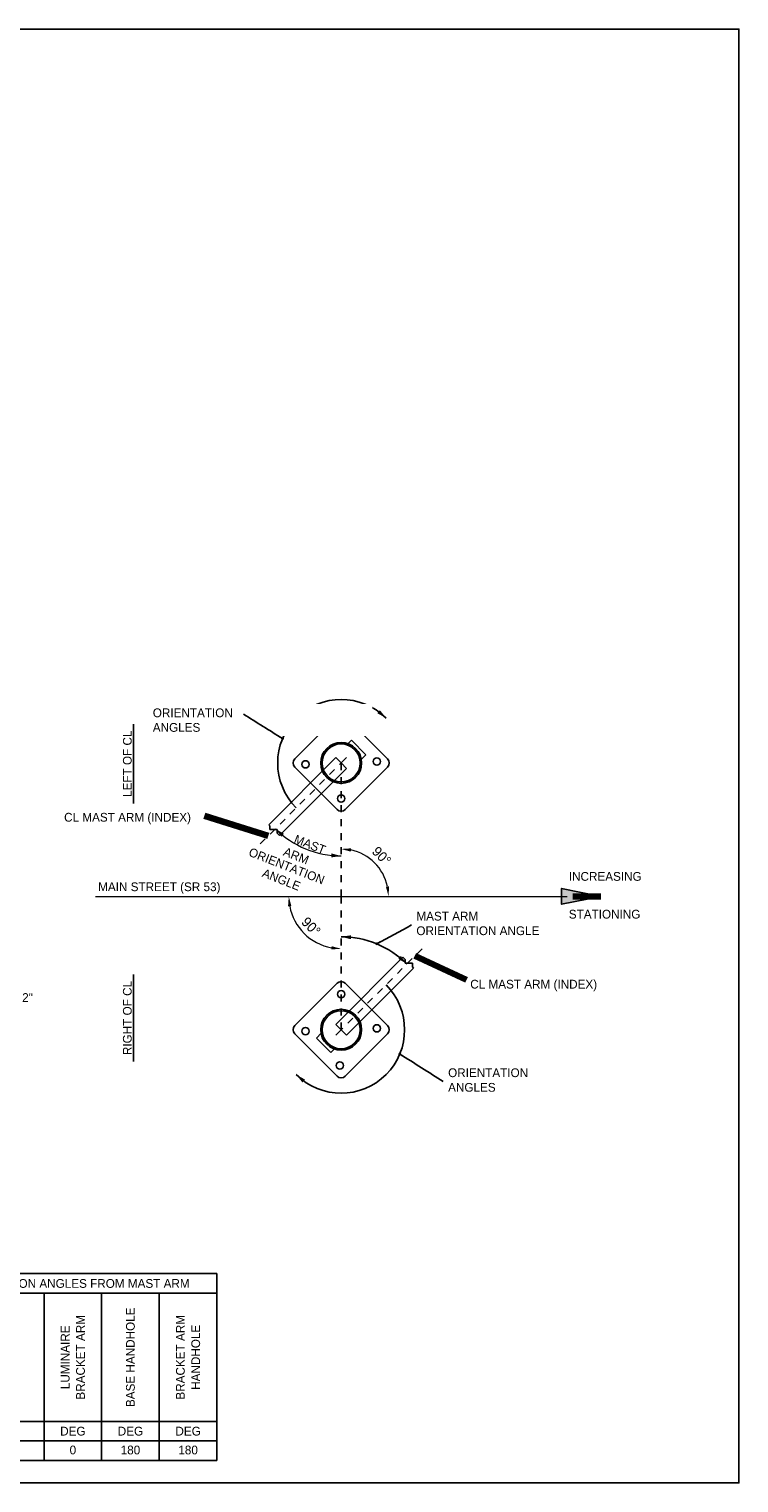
# Model space of a CAD drawing. Header units: feet. Extents: x -492 to 183, y -138 to 535.
# Tile 13 of 14: x 84 to 94, y -138 to -117. Entities that reach past the tile are written whole.
import ezdxf
from ezdxf import colors
from ezdxf.entities.mleader import LeaderData, LeaderLine
from ezdxf.enums import TextEntityAlignment as Align
from ezdxf.math import Vec2, Vec3

# ---------------------------------------------------------------- set-up
doc = ezdxf.new("R2010")
doc.units = ezdxf.units.FT
doc.header["$MEASUREMENT"] = 0
doc.linetypes.add('DGN Style 4', pattern=[0.027369, 0.013684, -0.006842, 0, -0.006842])
doc.layers.add('COLUMNS', color=6, linetype='Continuous', plot=False)
for name, color, linetype in [('SH_Data', 7, 'Continuous'), ('SH_Text', 9, 'Continuous'), ('ST_Details', 4, 'Continuous'), ('TEXT-DED', 10, 'Continuous')]:
    doc.layers.add(name, color=color, linetype=linetype)
doc.styles.add('Slanted-Normal', font='font31.shx', dxfattribs={"height": 0.14})
doc.styles.add('Slanted-Normal LS 0.50', font='ISO_FONTRIGHT.shx', dxfattribs={"height": 0.14})
doc.styles.add('Slanted-Normal LS 0.50_0', font='ISO_FONTRIGHT.shx')
doc.styles.add('Style-ISO_FONTRIGHT', font='ISO_FONTRIGHT.shx')
doc.dimstyles.new('Dec Slant 0', dxfattribs={"dimtxt": 0.2, "dimasz": 0.2, "dimexe": 0.1, "dimexo": 0.1, "dimgap": 0.1, "dimtad": 1, "dimdec": 0, "dimzin": 3, "dimdsep": 46, "dimtxsty": 'Slanted-Normal LS 0.50', "dimcen": 0.09, "dimclrd": 97, "dimclre": 97, "dimclrt": 7, "dimadec": 0, "dimazin": 3, "dimtfac": 1, "dimtdec": 0, "dimtofl": 0, "dimtmove": 1, "dimatfit": 1, "dimfxl": 1, "dimtzin": 3, "dimlwd": 0, "dimlwe": 0, "dimarcsym": 0})
doc.dimstyles.new('Dec-0  Slanted', dxfattribs={"dimtxt": 0.14, "dimasz": 0.14, "dimexe": 0.07, "dimexo": 0.07, "dimgap": 0.07, "dimtad": 1, "dimdec": 0, "dimzin": 3, "dimdsep": 46, "dimtxsty": 'Slanted-Normal', "dimblk": 'Dim1', "dimcen": 0, "dimclrd": 95, "dimclre": 95, "dimclrt": 7, "dimaunit": 1, "dimadec": 5, "dimazin": 3, "dimtfac": 1, "dimtdec": 0, "dimtmove": 1, "dimatfit": 0, "dimldrblk": 'Dim1', "dimfxl": 1, "dimtolj": 1, "dimtzin": 0, "dimlwd": -1, "dimlwe": -1, "dimarcsym": 0})

# ---------------------------------------------------------------- blocks, each defined once
blk = doc.blocks.new('Dim1')
h = blk.add_hatch(color=4)
h.dxf.hatch_style = 1
h.paths.add_polyline_path([(0, 0), (-1, -0.2), (-1, 0.2)])
at = {"color": 4}
blk.add_lwpolyline([(0, 0), (-1, -0.2), (-1, 0.2), (0, 0)], dxfattribs=at)
blk = doc.blocks.new('TerminatorDot')
at = {"color": 0, "linetype": 'ByBlock', "lineweight": -2}
blk.add_line((0, 0), (-1, 0), dxfattribs=at)
at = {"color": 0, "linetype": 'ByBlock', "lineweight": -2, "const_width": 0.5}
blk.add_lwpolyline([(-0.0625, 0, 1), (0.0625, 0, 1)], format="xyb", close=True, dxfattribs=at)
blk = doc.blocks.new('*D1084')
at = {"layer": 'Defpoints', "color": 0, "transparency": 16777216}
for p in [(88.256, -127.793), (88.842, -129.359), (88.256, -129.697), (91.482, -129.697)]:
    blk.add_point(p, dxfattribs=at)
at = {"layer": 'TEXT-DED', "color": 97, "lineweight": 0, "transparency": 16777216}
blk.add_arc((88.256, -129.697), 0.676, 11.8836, 78.1164, dxfattribs=at)
at = {"layer": 'TEXT-DED', "color": 97, "transparency": 16777216}
for points in [[(88.393, -129.059), (88.398, -129.012), (88.256, -129.021)], [(88.941, -129.555), (88.895, -129.56), (88.932, -129.697)]]:
    blk.add_solid(points, dxfattribs=at)
at = {"layer": 'TEXT-DED', "transparency": 16777216, "insert": (88.833, -129.12), "char_height": 0.14, "attachment_point": 5, "rotation": 315, "style": 'Slanted-Normal'}
blk.add_mtext('90°', dxfattribs=at)
blk = doc.blocks.new('*D1085')
at = {"layer": 'Defpoints', "color": 0, "transparency": 16777216}
for p in [(84.75, -129.697), (88.256, -129.697), (87.608, -130.071), (88.256, -131.601)]:
    blk.add_point(p, dxfattribs=at)
at = {"layer": 'TEXT-DED', "color": 97, "lineweight": 0, "transparency": 16777216}
blk.add_arc((88.256, -129.697), 0.748, 190.7423, 259.2577, dxfattribs=at)
at = {"layer": 'TEXT-DED', "color": 97, "transparency": 16777216}
for points in [[(87.498, -129.839), (87.545, -129.834), (87.508, -129.697)], [(88.119, -130.409), (88.115, -130.455), (88.256, -130.445)]]:
    blk.add_solid(points, dxfattribs=at)
at = {"layer": 'TEXT-DED', "transparency": 16777216, "insert": (87.826, -130.127), "char_height": 0.14, "attachment_point": 5, "rotation": 315, "style": 'Slanted-Normal'}
blk.add_mtext('90°', dxfattribs=at)

msp = doc.modelspace()

# ---------------------------------------------------------------- hatches: boundary and pattern name
at = {"layer": 'SH_Text', "linetype": 'Continuous', "lineweight": 0}
h = msp.add_hatch(color=1, dxfattribs=at)
edge = h.paths.add_edge_path()
edge.add_arc((88.764, -130.374), 0.0208, 0, 360)
at = {"layer": 'TEXT-DED'}
h = msp.add_hatch(color=256, dxfattribs=at)
edge = h.paths.add_edge_path()
edge.add_arc((87.419, -127.446), 0.0208, 0, 360)
h = msp.add_hatch(color=256, dxfattribs=at)
edge = h.paths.add_edge_path()
edge.add_arc((89.094, -131.948), 0.0208, 0, 360)

# ---------------------------------------------------------------- linework, layer by layer
at = {"layer": 'SH_Data', "linetype": 'DGN Style 4'}
for p, q in [((87.101, -128.949), (88.256, -127.793)), ((88.333, -127.717), (88.256, -127.793)), ((88.256, -129.697), (88.256, -127.793)), ((88.256, -129.697), (88.256, -131.601)), ((89.412, -130.445), (88.256, -131.601)), ((88.18, -131.677), (88.256, -131.601))]:
    msp.add_line(p, q, dxfattribs=at)
at = {"layer": 'SH_Data', "color": 4, "linetype": 'Continuous', "lineweight": 0}
msp.add_line((84.75, -129.697), (91.482, -129.697), dxfattribs=at)
at = {"layer": 'SH_Data'}
for p, q in [((64.038, -135.082), (86.483, -135.082)), ((86.483, -135.082), (86.483, -137.75)), ((82.369, -135.362), (86.483, -135.362)), ((84.014, -135.362), (84.014, -137.75)), ((84.837, -135.362), (84.837, -137.75)), ((85.66, -135.362), (85.66, -137.75)), ((75.903, -137.19), (86.483, -137.19)), ((64.038, -137.47), (86.483, -137.47)), ((64.038, -137.75), (86.483, -137.75))]:
    msp.add_line(p, q, dxfattribs=at)
at = {"layer": 'SH_Data', "color": 4, "linetype": 'Continuous', "lineweight": 0}
msp.add_solid([(91.963, -129.697), (91.403, -129.585), (91.403, -129.809)], dxfattribs=at)
at = {"layer": 'SH_Text', "color": 97, "linetype": 'Continuous', "lineweight": 0}
msp.add_arc((88.256, -127.793), 1.327, 225.0022, 270, dxfattribs=at)
at = {"layer": 'ST_Details'}
for p, q in [((88.197, -127.13), (87.593, -127.734)), ((88.919, -127.734), (88.315, -127.13)), ((88.403, -127.469), (88.337, -127.536)), ((88.403, -127.469), (88.61, -127.675)), ((88.18, -127.717), (87.222, -128.674)), ((88.256, -127.793), (88.18, -127.717)), ((88.333, -127.87), (88.256, -127.793)), ((88.61, -127.675), (88.543, -127.742)), ((88.333, -127.87), (87.375, -128.827)), ((88.197, -128.456), (87.593, -127.852)), ((88.919, -127.852), (88.315, -128.456)), ((87.222, -128.674), (87.239, -128.692)), ((87.239, -128.742), (87.239, -128.692)), ((87.344, -128.742), (87.239, -128.742)), ((87.344, -128.796), (87.344, -128.742)), ((87.344, -128.796), (87.375, -128.827)), ((88.18, -131.524), (89.137, -130.567)), ((88.333, -131.677), (89.29, -130.72)), ((89.168, -130.598), (89.137, -130.567)), ((89.168, -130.598), (89.168, -130.652)), ((89.168, -130.652), (89.273, -130.652)), ((89.273, -130.652), (89.273, -130.702)), ((89.29, -130.72), (89.273, -130.702)), ((87.593, -131.542), (88.197, -130.938)), ((88.315, -130.938), (88.919, -131.542)), ((88.18, -131.524), (88.256, -131.601)), ((87.593, -131.66), (88.197, -132.264)), ((87.903, -131.719), (87.969, -131.652)), ((87.903, -131.719), (88.109, -131.925)), ((88.256, -131.601), (88.333, -131.677)), ((88.315, -132.264), (88.919, -131.66)), ((88.109, -131.925), (88.175, -131.858))]:
    msp.add_line(p, q, dxfattribs=at)
for centre, radius in [((88.276, -127.283), 0.0521), ((88.256, -127.793), 0.292), ((88.256, -127.793), 0.272), ((87.746, -127.813), 0.0521), ((88.766, -127.773), 0.0521), ((88.256, -128.301), 0.0521), ((88.256, -131.093), 0.0521), ((88.256, -131.601), 0.292), ((88.256, -131.601), 0.272), ((88.766, -131.581), 0.0521), ((87.746, -131.621), 0.0521), ((88.236, -132.111), 0.0521)]:
    msp.add_circle(centre, radius, dxfattribs=at)
for centre, start, end in [((88.256, -127.189), 45, 135), ((87.652, -127.793), 135, 225), ((88.86, -127.793), 315, 45), ((88.256, -128.397), 225, 315), ((88.256, -130.997), 45, 135), ((87.652, -131.601), 135, 225), ((88.86, -131.601), 315, 45), ((88.256, -132.205), 225, 315)]:
    msp.add_arc(centre, 0.0833, start, end, dxfattribs=at)
at = {"layer": 'TEXT-DED'}
for centre, radius, start, end in [((88.256, -127.793), 0.906, 45.0022, 225.0022), ((88.256, -131.601), 1.327, 45.0022, 90), ((88.256, -131.601), 0.906, 225.0022, 45.0022)]:
    msp.add_arc(centre, radius, start, end, dxfattribs=at)
for points in [[(88.809, -127.04), (88.897, -127.152), (88.772, -127.083)], [(88.118, -129.085), (88.256, -129.121), (88.115, -129.141)], [(89.109, -130.548), (89.195, -130.662), (89.072, -130.589)]]:
    msp.add_solid(points, dxfattribs=at)
at = {"layer": 'TEXT-DED', "extrusion": (0, 0, -1)}
for points in [[(-87.403, -128.846), (-87.317, -128.732), (-87.44, -128.805)], [(-88.394, -130.309), (-88.256, -130.273), (-88.397, -130.253)], [(-87.703, -132.354), (-87.615, -132.242), (-87.74, -132.312)]]:
    msp.add_solid(points, dxfattribs=at)

# ---------------------------------------------------------------- texts
at = {"layer": 'TEXT-DED', "style": 'Slanted-Normal'}
for s, p in [('%%U  LEFT OF CL  ', (85.141, -128.371)), ('%%U  RIGHT OF CL  ', (85.141, -132.056))]:
    msp.add_text(s, height=0.125, rotation=90, dxfattribs=at).set_placement(p, align=Align.TOP_LEFT)
for s, p in [('MAST', (87.81, -128.956)), ('ARM', (87.614, -129.118))]:
    msp.add_text(s, height=0.125, rotation=338.6782, dxfattribs=at).set_placement(p, align=Align.MIDDLE_CENTER)
for s, p in [('INCREASING', (91.506, -129.475)), ('MAIN STREET (SR 53)', (84.787, -129.623)), ('STATIONING', (91.506, -130.014))]:
    msp.add_text(s, height=0.125, dxfattribs=at).set_placement(p)
for s, p in [('ORIENTATION ANGLES FROM MAST ARM', (84.426, -135.222)), ('DEG', (84.426, -137.33)), ('DEG', (85.248, -137.33)), ('DEG', (86.071, -137.33)), ('0', (84.426, -137.599)), ('180', (85.248, -137.599)), ('180', (86.071, -137.599))]:
    msp.add_text(s, height=0.125, dxfattribs=at).set_placement(p, align=Align.MIDDLE_CENTER)
at = {"layer": 'TEXT-DED', "insert": (85.567, -127.015), "char_height": 0.125, "width": 3.07079, "attachment_point": 1, "style": 'Slanted-Normal', "bg_fill": 2}
msp.add_mtext('ORIENTATION\\PANGLES', dxfattribs=at)
at = {"layer": 'TEXT-DED', "char_height": 0.125, "attachment_point": 1, "style": 'Slanted-Normal'}
for s, insert, width in [('CL MAST ARM (INDEX)', (84.301, -128.506), 2.19463), ('MAST ARM\\PORIENTATION ANGLE', (89.33, -129.917), 3.07079), ('CL MAST ARM (INDEX)', (90.099, -130.888), 3.07079), ('ORIENTATION\\PANGLES', (89.783, -132.152), 3.07079)]:
    msp.add_mtext(s, dxfattribs=dict(at, insert=insert, width=width))
at = {"layer": 'TEXT-DED', "insert": (86.071, -128.647), "char_height": 0.125, "width": 3.07079, "attachment_point": 1, "rotation": 338.6782, "style": 'Slanted-Normal'}
msp.add_mtext('\\pxqc;ORIENTATION\\PANGLE', dxfattribs=at)
at = {"layer": 'TEXT-DED', "char_height": 0.125, "attachment_point": 5, "rotation": 90, "line_spacing_factor": 1.05, "style": 'Slanted-Normal'}
for s, insert in [('BASE HANDHOLE', (85.248, -136.276)), ('LUMINAIRE\\PBRACKET ARM', (84.426, -136.276))]:
    msp.add_mtext(s, dxfattribs=dict(at, insert=insert))
at = {"layer": 'TEXT-DED', "insert": (86.071, -136.276), "char_height": 0.125, "width": 1.81594, "attachment_point": 5, "rotation": 90, "line_spacing_factor": 1.05, "style": 'Slanted-Normal'}
msp.add_mtext('BRACKET ARM HANDHOLE', dxfattribs=at)

# ---------------------------------------------------------------- dimensions: what is measured, and where the dimension line sits
at = {"layer": 'TEXT-DED'}
for base, p1, p2, override, picture, middle in [((88.842, -129.359), (91.482, -129.697), (88.256, -127.793), {"dimscale": 1, "dimtxt": 0.14, "dimasz": 0.14, "dimexe": 0.07, "dimexo": 0.07, "dimgap": 0.07, "dimlfac": 1, "dimtxsty": 'Slanted-Normal', "dimse1": 1, "dimse2": 1, "dimclrt": 256}, '*D1084', (88.833, -129.12)), ((87.608, -130.071), (84.75, -129.697), (88.256, -131.601), {"dimtxt": 0.14, "dimasz": 0.14, "dimexe": 0.07, "dimexo": 0.07, "dimgap": 0.07, "dimtxsty": 'Slanted-Normal', "dimse1": 1, "dimse2": 1, "dimclrt": 256}, '*D1085', (87.826, -130.127))]:
    dim = msp.add_angular_dim_3p(base=base, center=(88.256, -129.697), p1=p1, p2=p2, dimstyle='Dec Slant 0', override=override, dxfattribs=at)
    dim.commit()
    dim.dimension.update_dxf_attribs({"geometry": picture, "text_midpoint": middle})

# ---------------------------------------------------------------- leaders
at = {"layer": 'SH_Data', "color": 97, "linetype": 'Continuous', "lineweight": 0}
msp.add_leader([(91.963, -129.697), (91.561, -129.697)], dimstyle='Dec-0  Slanted', override={"dimscale": 1, "dimtxt": 0.559999, "dimasz": 0.559999, "dimgap": 0.28, "dimtxsty": 'Slanted-Normal LS 0.50_0', "dimclrd": 0, "dimlwd": 65534}, dxfattribs=at)
at = {"layer": 'TEXT-DED', "path_type": 1}
for points, dimstyle, override in [([(87.419, -127.446), (86.863, -127.097)], 'Dec-0  Slanted', {"dimscale": 1, "dimtxt": 0.14, "dimasz": 0.056, "dimgap": 0.07, "dimtad": 0, "dimtxsty": 'Slanted-Normal LS 0.50_0', "dimclrd": 0, "dimldrblk": 'TerminatorDot', "dimlwd": 65534}), ([(88.764, -130.374), (89.26, -130.106)], 'Dec Slant 0', {"dimscale": 1, "dimtxt": 0.14, "dimasz": 0.056, "dimgap": 0.07, "dimtad": 0, "dimtxsty": 'Style-ISO_FONTRIGHT', "dimclrd": 0, "dimldrblk": 'TerminatorDot', "dimlwd": 65534}), ([(89.094, -131.948), (89.713, -132.341)], 'Dec Slant 0', {"dimscale": 1, "dimtxt": 0.14, "dimasz": 0.056, "dimgap": 0.07, "dimtad": 0, "dimtxsty": 'Style-ISO_FONTRIGHT', "dimclrd": 0, "dimldrblk": 'TerminatorDot', "dimlwd": 65534})]:
    msp.add_leader(points, dimstyle=dimstyle, override=override, dxfattribs=at)
at = {"layer": 'TEXT-DED'}
for points in [[(87.215, -128.835), (86.307, -128.548)], [(89.31, -130.547), (90.046, -130.888)]]:
    msp.add_leader(points, dimstyle='Dec Slant 0', override={"dimscale": 1, "dimtxt": 0.14, "dimasz": 0.14, "dimgap": 0.07, "dimtad": 0, "dimtxsty": 'Style-ISO_FONTRIGHT', "dimclrd": 0, "dimlwd": 65534}, dxfattribs=at)
ml = msp.add_multileader_mtext('Standard', dxfattribs=at)
ml.set_content('TOP OF SIGN SUPPORT FOUNDATIONS SHALL BE  2" ABOVE GRADE PER TC-21.21', color=256, style='Slanted-Normal')
ml.set_leader_properties()
ml.build(insert=Vec2(0, 0))
ml.multileader.update_dxf_attribs({"dogleg_length": 0.06, "arrow_head_size": 0.125})
ctx = ml.context
ctx.base_point, ctx.char_height, ctx.arrow_head_size, ctx.landing_gap_size, ctx.plane_origin = Vec3(79.509, -131.141), 0.125, 0.125, 0.06, Vec3(82.14, -129.993)
notes = []
notes.append((ctx, [(1, (1, 1, 0), (79.449, -131.141), (1, 0), 0.06, [(0, [(79.156, -130.341)], 0, [])])]))
ctx.mtext.insert, ctx.mtext.width, ctx.mtext.flow_direction = Vec3(79.569, -131.079), 4.47612, 5
for ctx, leaders in notes:
    for number, flags, end, landing, length, lines in leaders:
        leader = LeaderData()
        leader.index, (leader.has_last_leader_line, leader.has_dogleg_vector, leader.attachment_direction) = number, flags
        leader.last_leader_point, leader.dogleg_vector, leader.dogleg_length = Vec3(end), Vec3(landing), length
        for number, points, colour, breaks in lines:
            line = LeaderLine()
            line.index, line.vertices, line.color, line.breaks = number, Vec3.list(points), colors.encode_raw_color(colour), breaks
            leader.lines.append(line)
        ctx.leaders.append(leader)

# ---------------------------------------------------------------- next in the draw order: linework, layer by layer
at = {"layer": 'COLUMNS', "color": 1}
msp.add_lwpolyline([(63.559, -138.069), (63.559, -117.319), (93.934, -117.319), (93.934, -138.069)], close=True, dxfattribs=at)

doc.saveas('drawing.dxf')
